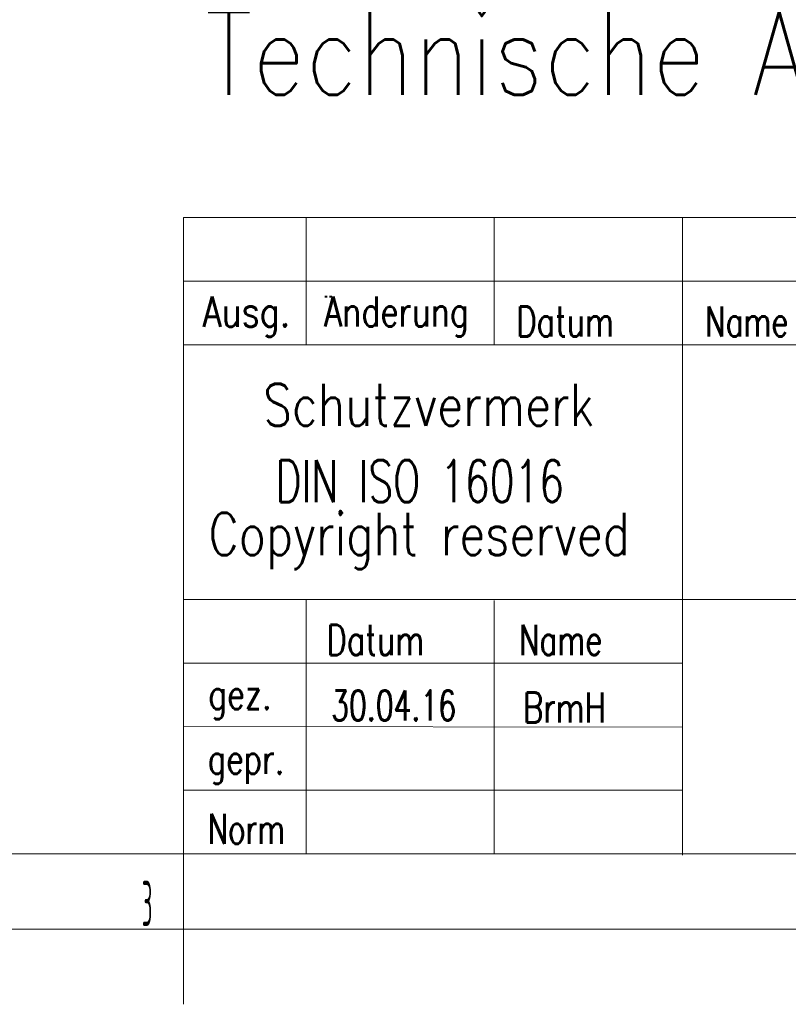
# Model space of a CAD drawing. Header units: millimetres. Extents: x 0 to 1189, y 0 to 841.
# Tile 12 of 26: x 988 to 1039, y 0 to 65. Entities that reach past the tile are written whole.
import ezdxf

# ---------------------------------------------------------------- set-up
doc = ezdxf.new("R2010")
doc.units = ezdxf.units.MM
doc.layers.add('200', color=7, linetype='CONTINUOUS', true_color=0xffffff)
doc.layers.add('220', color=7, linetype='CONTINUOUS', true_color=0xffffff)
doc.styles.add('helios_con_it', font='simplex.shx')
doc.styles.add('helvet', font='simplex.shx')
doc.styles.add('iso-1', font='isocp.shx')
doc.styles.add('latin_extended', font='simplex.shx')

msp = doc.modelspace()

# ---------------------------------------------------------------- linework, layer by layer
at = {"layer": '220', "color": 1, "linetype": 'Continuous', "lineweight": 18}
msp.add_line((999, 52.3), (1179, 52.3), dxfattribs=at)
at = {"layer": '220', "color": 150, "linetype": 'Continuous', "lineweight": 18}
for p, q in [((999, 52.3), (999, 5)), ((1007.16, 43.84), (1007.16, 52.3)), ((1019.675, 43.84), (1019.675, 52.3)), ((1032.187, 52.3), (1032.187, 9.92)), ((999, 43.84), (1179, 43.84)), ((999, 26.92), (1179, 26.92)), ((1007.16, 26.92), (1007.16, 10)), ((1019.675, 26.84), (1019.675, 10)), ((999, 10), (1179, 10))]:
    msp.add_line(p, q, dxfattribs=at)
at = {"layer": '220', "color": 1, "linetype": 'Continuous', "lineweight": 13}
for p, q in [((999, 48.07), (1179, 48.07)), ((1008.42, 46.99), (1008.42, 47.106)), ((1008.472, 47.106), (1008.472, 46.99)), ((1008.538, 47.106), (1008.538, 46.99)), ((1008.735, 46.99), (1008.735, 47.106)), ((1008.787, 47.106), (1008.787, 46.99)), ((1008.853, 47.106), (1008.853, 46.99)), ((999, 22.69), (1032.187, 22.69)), ((999, 18.46), (1032.187, 18.419)), ((999, 14.23), (1032.187, 14.23)), ((999, 10), (10, 10)), ((999, 5), (999, 0))]:
    msp.add_line(p, q, dxfattribs=at)
at = {"layer": '220', "color": 150, "linetype": 'Continuous', "lineweight": 13}
for p, q in [((1032.187, 26.92), (1083.2, 26.92)), ((1032.187, 26.92), (1032.187, 10)), ((1032.187, 10), (1083.2, 10))]:
    msp.add_line(p, q, dxfattribs=at)
at = {"layer": '220', "color": 30, "linetype": 'Continuous', "lineweight": 18}
msp.add_line((5, 5), (1184, 5), dxfattribs=at)

# ---------------------------------------------------------------- texts
at = {"layer": '200', "color": 35, "linetype": 'Continuous', "lineweight": 18, "insert": (1000.454, 58.636), "char_height": 5.5, "attachment_point": 7, "line_spacing_factor": 0.963855, "style": 'latin_extended'}
msp.add_mtext('\\W0.8300;Technische Änderungen vorbehalten!', dxfattribs=at)
at = {"layer": '220', "color": 150, "linetype": 'Continuous', "lineweight": 18, "char_height": 2, "attachment_point": 7, "style": 'latin_extended'}
for s, insert, line_spacing_factor in [('\\W1.0000;', (1000.514, 48.317), 0.963855), ('\\W1.0000;', (1008.831, 48.324), 0.963855), ('\\W0.3906; ', (1021.322, 48.353), 0.855422), ('\\W1.0000;', (1033.978, 48.382), 0.963855), ('\\W0.6922;30.04.16', (1008.827, 18.867), 0.963855), ('\\W0.7483;BrmH', (1021.583, 18.725), 0.963855), ('\\W0.5469; ', (1008.898, 14.527), 0.963855), ('\\W1.0000;', (1021.583, 14.812), 0.963855), ('\\W0.5469; ', (1008.898, 10.543), 0.963855), ('\\W0.5469; ', (1021.654, 10.472), 0.963855), ('\\W1.0000;', (999.836, 5.926), 0.963855), ('\\W1.0000;', (1007.336, 5.926), 0.963855), ('\\W1.0000;', (1024.836, 5.926), 0.963855), ('\\W1.0000;', (1030.836, 5.926), 0.963855)]:
    msp.add_mtext(s, dxfattribs=dict(at, insert=insert, line_spacing_factor=line_spacing_factor))
at = {"layer": '220', "color": 1, "linetype": 'Continuous', "lineweight": 13}
for s, insert, char_height, attachment_point, line_spacing_factor, style in [('\\W0.7805;Anderung', (1013.177, 44.389), 2, 8, 0.903614, 'helvet'), ('\\W0.8182;Ausg.', (1003.198, 44.379), 2, 8, 0.903614, 'helvet'), ('\\W0.7510;Datum', (1024.392, 44.393), 2, 8, 0.903614, 'helvet'), ('\\W0.7249;Name', (1036.458, 44.393), 2, 8, 0.903614, 'helvet'), ('\\W0.7510;Datum', (1011.77, 23.221), 2, 8, 0.903614, 'helvet'), ('\\W0.7249;Name', (1024.084, 23.221), 2, 8, 0.903614, 'helvet'), ('\\W0.7711;gez.', (1000.651, 18.947), 2, 7, 0.903614, 'helvet'), ('\\W0.7525;gepr.', (1000.624, 14.651), 2, 7, 0.903614, 'helvet'), ('\\W0.7137;Norm', (1000.624, 10.662), 2, 7, 0.903614, 'helvet'), ('\\W0.3667;3', (996.593, 5.203), 3, 8, 0.963855, 'iso-1')]:
    msp.add_mtext(s, dxfattribs=dict(at, insert=insert, char_height=char_height, attachment_point=attachment_point, line_spacing_factor=line_spacing_factor, style=style))
at = {"layer": '220', "color": 6, "linetype": 'Continuous', "lineweight": 13, "char_height": 2.8, "line_spacing_factor": 0.963855, "style": 'helios_con_it'}
for s, insert, attachment_point in [('\\W0.7973;Schutzvermerk', (1015.312, 38.459), 8), ('\\W0.6863;DIN ISO 16016', (1005.121, 33.383), 7), ('\\W0.7942;Copyright reserved', (1000.679, 28.934), 7)]:
    msp.add_mtext(s, dxfattribs=dict(at, insert=insert, attachment_point=attachment_point))

doc.saveas('drawing.dxf')
